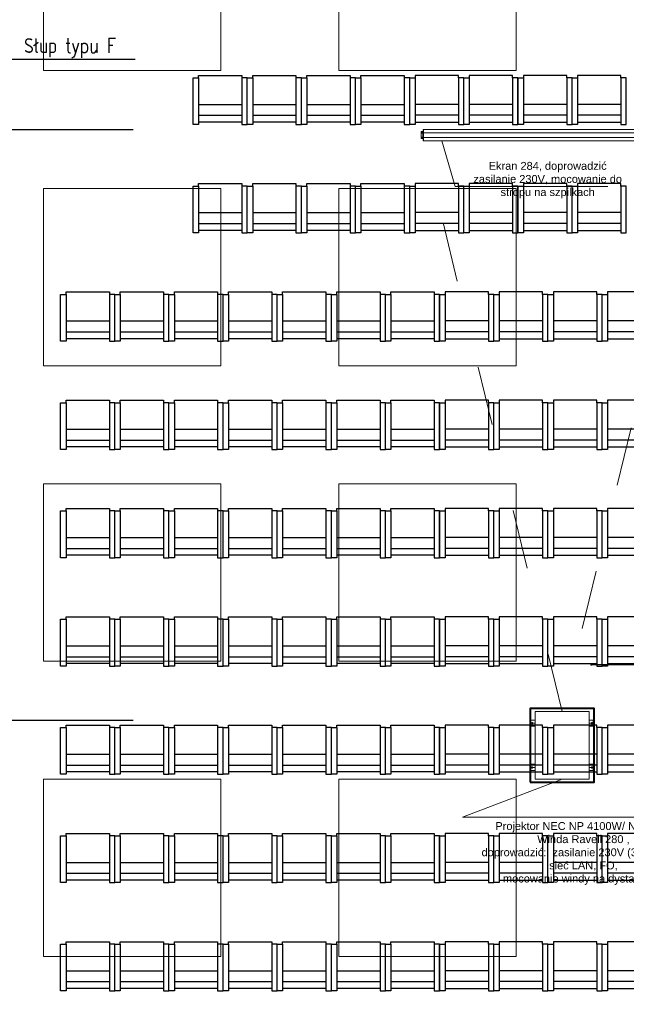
# Model space of a CAD drawing. Header units: centimetres. Extents: x -228435 to 111511, y -89367 to 428125.
# Tile 17 of 216: x -46181 to -40020, y 20114 to 30115. Entities that reach past the tile are written whole.
import ezdxf

# ---------------------------------------------------------------- set-up
doc = ezdxf.new("R2010")
doc.units = ezdxf.units.CM
doc.header["$LTSCALE"] = 50
doc.header["$PDMODE"] = 35
doc.header["$PDSIZE"] = 0.1
for name, pattern in [('CENTER', [2, 1.25, -0.25, 0.25, -0.25]), ('DASHDOT2', [12.7, 6.35, -3.175, 0, -3.175]), ('HIDDENX2', [19.05, 12.7, -6.35]), ('Kondygnacja -1$0$ACAD_ISO03W100', [30, 12, -18])]:
    doc.linetypes.add(name, pattern=pattern)
doc.layers.get('0').update_dxf_attribs({"color": 8})
doc.layers.get('DEFPOINTS').update_dxf_attribs({"color": 8})
for name, color, linetype in [('0_II 10 sal$0$ARCH_SIEDZENIA', 8, 'Continuous'), ('ARCH_INFO_OPISY', 8, 'Continuous'), ('ARCH_INFO_OSIE_IST', 8, 'DASHDOT2'), ('Osie rzutów$0$ARCH_INFO_OSIE_OPISY_IST', 8, 'Continuous')]:
    doc.layers.add(name, color=color, linetype=linetype)
for name, color, linetype, lineweight in [('ARCH_SUFITY_PODWIESZANE', 8, 'HIDDENX2', 9), ('osie', 8, 'CENTER', 13), ('SYSTEMY AV', 8, 'Continuous', 13)]:
    doc.layers.add(name, color=color, linetype=linetype, lineweight=lineweight)
doc.styles.add('-1 sale konferencyjne$0$Arial', font='ARIAL.TTF')
doc.styles.add('Romans', font='Romans.shx')
doc.styles.add('ROMANS-50-CM', font='romans.shx', dxfattribs={"width": 0.8, "height": 10})
doc.dimstyles.new('ISO-25', dxfattribs={"dimtxt": 2.5, "dimasz": 2.5, "dimexe": 1.25, "dimexo": 0.625, "dimtad": 1, "dimtxsty": 'Standard', "dimcen": 2.5, "dimadec": 0, "dimazin": 0, "dimtfac": 1, "dimtmove": 0, "dimatfit": 3, "dimfxl": 0, "dimarcsym": 0})
doc.dimstyles.new('Wymiary 1-200', dxfattribs={"dimtxt": 22, "dimasz": 20, "dimexe": 10, "dimexo": 0, "dimgap": 8, "dimtad": 1, "dimrnd": 0.5, "dimzin": 12, "dimdsep": 46, "dimtxsty": 'Romans', "dimblk": 'OBLIQUE', "dimcen": 0.5, "dimdle": 15, "dimclrt": 55, "dimazin": 0, "dimtfac": 1, "dimtmove": 1, "dimatfit": 3, "dimfxl": 0, "dimtolj": 1, "dimtzin": 0, "dimarcsym": 0})

# ---------------------------------------------------------------- blocks, each defined once
blk = doc.blocks.new('SU Lampy kwadratowe +0')
at = {"layer": 'ARCH_SUFITY_PODWIESZANE', "ltscale": 2.5}
for points in [[(7520, 7640), (7700, 7640), (7700, 7460), (7520, 7460)], [(7820, 7640), (8000, 7640), (8000, 7460), (7820, 7460)], [(7520, 7340), (7700, 7340), (7700, 7160), (7520, 7160)], [(7820, 7340), (8000, 7340), (8000, 7160), (7820, 7160)], [(7520, 7040), (7700, 7040), (7700, 6860), (7520, 6860)], [(7820, 7040), (8000, 7040), (8000, 6860), (7820, 6860)], [(7520, 6740), (7700, 6740), (7700, 6560), (7520, 6560)], [(7820, 6740), (8000, 6740), (8000, 6560), (7820, 6560)]]:
    blk.add_lwpolyline(points, close=True, dxfattribs=at)
blk = doc.blocks.new('SE2')
at = {"linetype": 'Continuous', "ltscale": 25.4}
for p, q in [((-906, 1326), (-906, 1248)), ((-885, 1332), (-900, 1332)), ((-897, 1321), (-897, 1313)), ((-890, 1313), (-890, 1321)), ((-885, 1242), (-885, 1332)), ((-880, 1360), (-880, 1332)), ((-878, 1360), (-880, 1360)), ((-880, 1332), (-880, 1242)), ((-878, 1316), (-880, 1316)), ((-878, 1316), (-878, 1360)), ((2678, 1360), (-878, 1360)), ((-878, 1316), (-878, 1360)), ((-878, 1285), (-878, 1316)), ((2678, 1316), (-878, 1316)), ((-878, 1259), (-878, 1285)), ((2678, 1316), (2678, 1360)), ((2678, 1360), (2678, 1316)), ((2680, 1360), (2678, 1360)), ((2678, 1285), (2678, 1316)), ((2680, 1316), (2678, 1316)), ((2678, 1285), (2678, 1259)), ((2680, 1332), (2680, 1360)), ((2680, 1242), (2680, 1332)), ((2685, 1332), (2685, 1242)), ((2700, 1332), (2685, 1332)), ((2698, 1321), (2690, 1321)), ((2690, 1321), (2690, 1321)), ((2698, 1321), (2690, 1321)), ((2690, 1314), (2698, 1314)), ((2698, 1321), (2698, 1321)), ((2706, 1248), (2706, 1326)), ((-906, 1248), (-906, 1248)), ((-900, 1242), (-885, 1242)), ((-900, 1242), (-885, 1242)), ((-900, 1242), (-900, 1242)), ((-897, 1261), (-897, 1253)), ((-890, 1253), (-890, 1261)), ((-882, 1242), (-882, 1242)), ((-882, 1242), (-880, 1242)), ((-882, 1242), (-880, 1242)), ((-878, 1259), (-880, 1259)), ((-880, 1242), (-880, 1215)), ((-880, 1215), (-878, 1215)), ((2678, 1259), (-878, 1259)), ((-878, 1215), (-878, 1259)), ((-878, 1215), (2678, 1215)), ((2678, 1259), (2678, 1215)), ((2680, 1259), (2678, 1259)), ((2678, 1215), (2680, 1215)), ((2680, 1215), (2680, 1242)), ((2682, 1242), (2680, 1242)), ((2680, 1242), (2682, 1242)), ((2682, 1242), (2682, 1242)), ((2685, 1242), (2700, 1242)), ((2685, 1242), (2700, 1242)), ((2698, 1261), (2690, 1261)), ((2690, 1261), (2690, 1261)), ((2698, 1261), (2690, 1261)), ((2690, 1254), (2698, 1254)), ((2698, 1261), (2698, 1261)), ((2700, 1242), (2700, 1242)), ((2706, 1248), (2706, 1248))]:
    blk.add_line(p, q, dxfattribs=at)
for centre, radius, start, end in [((-900, 1326), 6, 90, 180), ((-894, 1321), 3.5, 0, 180), ((-894, 1321), 3.5, 0, 180), ((-894, 1313), 3.5, 180, 360), ((-894, 1261), 3.5, 0, 180), ((-894, 1261), 3.5, 0, 180), ((2690, 1317), 3.5, 90, 180), ((2690, 1317), 3.5, 90, 270), ((2698, 1317), 3.5, 0, 90), ((2698, 1317), 3.5, 270, 90), ((2700, 1326), 6, 0, 90), ((-900, 1248), 6, 180, 270), ((-900, 1248), 6, 180, 270), ((-894, 1253), 3.5, 180, 360), ((2690, 1257), 3.5, 90, 180), ((2690, 1257), 3.5, 90, 270), ((2698, 1257), 3.5, 0, 90), ((2698, 1257), 3.5, 270, 90), ((2700, 1248), 6, 270, 360), ((2700, 1248), 6, 270, 360)]:
    blk.add_arc(centre, radius, start, end, dxfattribs=at)
for centre, major_axis, start_param, end_param in [((-885, 1332), (-5, 0), 3.141593, 4.712389), ((2685, 1332), (-5, 0), 4.712389, 6.283185), ((-885, 1242), (5, 0), 0, 1.570796), ((-885, 1242), (3, 0), 0, 1.570796), ((2685, 1242), (5, 0), 1.570796, 3.141593), ((2685, 1242), (3, 0), 1.570796, 3.141593)]:
    blk.add_ellipse(centre, major_axis=major_axis, ratio=0.000014, start_param=start_param, end_param=end_param, dxfattribs=at)
blk = doc.blocks.new('A$C45FE2F59')
for p, q in [((-324, 608), (-319, 612)), ((-284, 612), (-319, 612)), ((0, 700), (-280, 700)), ((0, 700), (280, 700)), ((284, 612), (319, 612)), ((324, 608), (319, 612)), ((-324, 552), (-324, 608)), ((-324, 552), (-319, 547)), ((-284, 547), (-319, 547)), ((284, 547), (319, 547)), ((324, 552), (319, 547)), ((324, 552), (324, 608)), ((-324, 148), (-319, 152)), ((-324, 148), (-324, 92)), ((-284, 152), (-319, 152)), ((284, 152), (319, 152)), ((324, 148), (319, 152)), ((324, 148), (324, 92)), ((-324, 92), (-319, 88)), ((-284, 88), (-319, 88)), ((0, 0), (-280, 0)), ((0, 0), (280, 0)), ((284, 88), (319, 88)), ((324, 92), (319, 88)), ((45, 0), (-280, 0)), ((-277, 0), (277, 0)), ((280, 0), (127, 0))]:
    blk.add_line(p, q)
blk.add_lwpolyline([(-280, 700), (280, 700), (280, 0), (-280, 0)], close=True)
for centre, radius in [((-309, 580), 5.5), ((-309, 580), 5), ((309, 580), 5), ((309, 580), 5.5), ((-309, 120), 5.5), ((-309, 120), 5), ((309, 120), 5.5), ((309, 120), 5)]:
    blk.add_circle(centre, radius)
at = {"layer": 'osie'}
for p, q in [((-280, 580), (-330, 580)), ((-309, 580), (-309, 590)), ((-309, 580), (-309, 570)), ((280, 580), (330, 580)), ((309, 580), (309, 590)), ((309, 580), (309, 570)), ((-280, 120), (-330, 120)), ((-309, 120), (-309, 130)), ((-309, 120), (-309, 110)), ((280, 120), (330, 120)), ((309, 120), (309, 130)), ((309, 120), (309, 110))]:
    blk.add_line(p, q, dxfattribs=at)
blk = doc.blocks.new('0_II 10 sal$0$Miejsce_siedzące_2d')
at = {"color": 0, "linetype": 'ByBlock', "lineweight": -2}
for p, q in [((-26.4, 27.1), (26.4, 27.1)), ((-26.4, 12.5), (26.4, 12.5))]:
    blk.add_line(p, q, dxfattribs=at)
for points in [[(-26.4, 62.7), (-26.4, 0), (-33, 0), (-33, 62.7), (-26.4, 62.7), (-26.4, 66), (26.4, 66), (26.4, 62.7), (26.4, 0), (33, 0), (33, 62.7), (26.4, 62.7)], [(26.4, 3.3), (-26.4, 3.3)]]:
    blk.add_lwpolyline(points, dxfattribs=at)
blk = doc.blocks.new('_Oblique')
at = {"color": 0, "linetype": 'ByBlock', "lineweight": -2}
blk.add_line((-0.5, -0.5), (0.5, 0.5), dxfattribs=at)
blk = doc.blocks.new('*D1204')
at = {"layer": 'DEFPOINTS', "color": 0, "lineweight": 40}
for p in [(-34540, 23566), (-40370, 22980, 6300), (-34540, 23000, 6300)]:
    blk.add_point(p, dxfattribs=at)
at = {"layer": 'SYSTEMY AV', "color": 0, "lineweight": -2}
for p, q in [((-40385, 23566), (-34525, 23566)), ((-40370, 23574), (-40370, 23576)), ((-34540, 23574), (-34540, 23576))]:
    blk.add_line(p, q, dxfattribs=at)
at = {"layer": 'SYSTEMY AV', "color": 0, "lineweight": -2, "xscale": 20, "yscale": 20, "zscale": 20, "rotation": 180}
blk.add_blockref('_Oblique', (-40370, 23566), dxfattribs=at)
at = {"layer": 'SYSTEMY AV', "color": 0, "lineweight": -2, "xscale": 20, "yscale": 20, "zscale": 20}
blk.add_blockref('_Oblique', (-34540, 23566), dxfattribs=at)
at = {"layer": 'SYSTEMY AV', "color": 55, "lineweight": 40, "insert": (-37455, 23585), "char_height": 22, "attachment_point": 5, "style": 'Romans'}
blk.add_mtext('\\A1;5830', dxfattribs=at)
blk = doc.blocks.new('*D1207')
at = {"layer": 'DEFPOINTS', "color": 0, "lineweight": 40}
for p in [(-40370, 29000, 6300), (-39673, 29000), (-40370, 22970, 6300)]:
    blk.add_point(p, dxfattribs=at)
at = {"layer": 'SYSTEMY AV', "color": 0, "lineweight": -2}
for p, q in [((-39673, 22955), (-39673, 29015)), ((-39666, 29000), (-39663, 29000)), ((-39666, 22970), (-39663, 22970))]:
    blk.add_line(p, q, dxfattribs=at)
at = {"layer": 'SYSTEMY AV', "color": 0, "lineweight": -2, "xscale": 20, "yscale": 20, "zscale": 20}
for p, rotation in [((-39673, 29000), 90), ((-39673, 22970), 270)]:
    blk.add_blockref('_Oblique', p, dxfattribs=dict(at, rotation=rotation))
at = {"layer": 'SYSTEMY AV', "color": 55, "lineweight": 40, "insert": (-39692, 25985), "char_height": 22, "attachment_point": 5, "rotation": 90, "style": 'Romans'}
blk.add_mtext('\\A1;6030', dxfattribs=at)
blk = doc.blocks.new('Osie rzutów')
at = {"layer": 'ARCH_INFO_OSIE_IST', "ltscale": 10}
for p, q in [((8060, 12510), (8060, 4623.3)), ((4436, 7400), (15156.5, 7400)), ((4436, 6800), (15156.5, 6800))]:
    blk.add_line(p, q, dxfattribs=at)

msp = doc.modelspace()

# ---------------------------------------------------------------- linework, layer by layer
at = {"layer": 'SYSTEMY AV'}
for p, q in [((-41894.69748, 28885.11466, 630), (-41757.25977, 28422.30901, 630)), ((-40208.06454, 28422.30901, 630), (-41757.25977, 28422.30901, 630)), ((-41682.61188, 22013.86878, 630), (-40672.82, 22401.6, 630)), ((-41682.61188, 22013.86878, 630), (-39728.61678, 22014.59377, 630))]:
    msp.add_line(p, q, dxfattribs=at)
at = {"layer": 'SYSTEMY AV', "linetype": 'Kondygnacja -1$0$ACAD_ISO03W100', "elevation": 630}
msp.add_lwpolyline([(-39262.52027, 28885.11222), (-40672.82, 23087.6), (-42083.11973, 28885.11222)], dxfattribs=at)
at = {"layer": 'SYSTEMY AV', "lineweight": 40, "elevation": 630}
msp.add_lwpolyline([(-40997.82, 22369.6), (-40347.82, 22369.6), (-40347.82, 23119.6), (-40997.82, 23119.6)], close=True, dxfattribs=at)

# ---------------------------------------------------------------- block references
at = {"layer": '0_II 10 sal$0$ARCH_SIEDZENIA', "linetype": 'Continuous', "lineweight": -3, "yscale": 7.571168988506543, "zscale": 10}
for p, xscale in [((-44145.0026, 29050.00781, -5670), 8.328285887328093), ((-43595.0026, 29050.00781, -5670), 8.328285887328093), ((-43045.0026, 29050.00781, 630), 8.328285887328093), ((-42495.0026, 29050.00781, 630), 8.328285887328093), ((-41945.0026, 29050.00781, 630), -8.328285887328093), ((-41395.0026, 29050.00781, 630), -8.328285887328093), ((-40845.0026, 29050.00781, 630), -8.328285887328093), ((-40295.0026, 29050.00781, 630), -8.328285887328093), ((-44145.0026, 27950.00781, -5670), 8.328285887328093), ((-43595.0026, 27950.00781, -5670), 8.328285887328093), ((-43045.0026, 27950.00781, 630), 8.328285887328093), ((-42495.0026, 27950.00781, 630), 8.328285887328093), ((-41945.0026, 27950.00781, 630), -8.328285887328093), ((-41395.0026, 27950.00781, 630), -8.328285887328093), ((-40845.0026, 27950.00781, 630), -8.328285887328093), ((-40295.0026, 27950.00781, 630), -8.328285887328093), ((-45490.57717, 26850.00781, -5670), 8.328285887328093), ((-44940.57717, 26850.00781, -5670), 8.328285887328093), ((-44390.57717, 26850.00781, 630), 8.328285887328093), ((-43840.57717, 26850.00781, 630), 8.328285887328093), ((-43290.57717, 26850.00781, 630), 8.328285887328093), ((-42740.57717, 26850.00781, 6930), 8.328285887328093), ((-42190.57717, 26850.00781, 6930), 8.328285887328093), ((-41640.57717, 26850.00781, 6930), -8.328285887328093), ((-41090.57717, 26850.00781, 6930), -8.328285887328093), ((-40540.57717, 26850.00781, 6930), -8.328285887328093), ((-39990.57717, 26850.00781, 6930), -8.328285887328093), ((-45490.57717, 25750.00781, -5670), 8.328285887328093), ((-44940.57717, 25750.00781, -5670), 8.328285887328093), ((-44390.57717, 25750.00781, 630), 8.328285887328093), ((-43840.57717, 25750.00781, 630), 8.328285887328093), ((-43290.57717, 25750.00781, 630), 8.328285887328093), ((-42740.57717, 25750.00781, 6930), 8.328285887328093), ((-42190.57717, 25750.00781, 6930), 8.328285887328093), ((-41640.57717, 25750.00781, 6930), -8.328285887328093), ((-41090.57717, 25750.00781, 6930), -8.328285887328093), ((-40540.57717, 25750.00781, 6930), -8.328285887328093), ((-39990.57717, 25750.00781, 6930), -8.328285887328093), ((-45490.57717, 24650.00781, -5670), 8.328285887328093), ((-44940.57717, 24650.00781, -5670), 8.328285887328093), ((-44390.57717, 24650.00781, 630), 8.328285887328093), ((-43840.57717, 24650.00781, 630), 8.328285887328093), ((-43290.57717, 24650.00781, 630), 8.328285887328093), ((-42740.57717, 24650.00781, 6930), 8.328285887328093), ((-42190.57717, 24650.00781, 6930), 8.328285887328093), ((-41640.57717, 24650.00781, 6930), -8.328285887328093), ((-41090.57717, 24650.00781, 6930), -8.328285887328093), ((-40540.57717, 24650.00781, 6930), -8.328285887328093), ((-39990.57717, 24650.00781, 6930), -8.328285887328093), ((-45490.57717, 23550.00781, -5670), 8.328285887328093), ((-44940.57717, 23550.00781, -5670), 8.328285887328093), ((-44390.57717, 23550.00781, 630), 8.328285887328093), ((-43840.57717, 23550.00781, 630), 8.328285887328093), ((-43290.57717, 23550.00781, 630), 8.328285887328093), ((-42740.57717, 23550.00781, 6930), 8.328285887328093), ((-42190.57717, 23550.00781, 6930), 8.328285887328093), ((-41640.57717, 23550.00781, 6930), -8.328285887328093), ((-41090.57717, 23550.00781, 6930), -8.328285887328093), ((-40540.57717, 23550.00781, 6930), -8.328285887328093), ((-39990.57717, 23550.00781, 6930), -8.328285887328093), ((-45490.57717, 22450.00781, -5670), 8.328285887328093), ((-44940.57717, 22450.00781, -5670), 8.328285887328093), ((-44390.57717, 22450.00781, 630), 8.328285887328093), ((-43840.57717, 22450.00781, 630), 8.328285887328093), ((-43290.57717, 22450.00781, 630), 8.328285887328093), ((-42740.57717, 22450.00781, 6930), 8.328285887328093), ((-42190.57717, 22450.00781, 6930), 8.328285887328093), ((-41640.57717, 22450.00781, 6930), -8.328285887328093), ((-41090.57717, 22450.00781, 6930), -8.328285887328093), ((-40540.57717, 22450.00781, 6930), -8.328285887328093), ((-39990.57717, 22450.00781, 6930), -8.328285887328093), ((-45490.57717, 21350.00781, -5670), 8.328285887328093), ((-44940.57717, 21350.00781, -5670), 8.328285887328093), ((-44390.57717, 21350.00781, 630), 8.328285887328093), ((-43840.57717, 21350.00781, 630), 8.328285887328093), ((-43290.57717, 21350.00781, 630), 8.328285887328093), ((-42740.57717, 21350.00781, 6930), 8.328285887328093), ((-42190.57717, 21350.00781, 6930), 8.328285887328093), ((-41640.57717, 21350.00781, 6930), -8.328285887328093), ((-41090.57717, 21350.00781, 6930), -8.328285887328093), ((-40540.57717, 21350.00781, 6930), -8.328285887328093), ((-39990.57717, 21350.00781, 6930), -8.328285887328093), ((-45490.57717, 20250.00781, -5670), 8.328285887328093), ((-44940.57717, 20250.00781, -5670), 8.328285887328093), ((-44390.57717, 20250.00781, 630), 8.328285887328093), ((-43840.57717, 20250.00781, 630), 8.328285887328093), ((-43290.57717, 20250.00781, 630), 8.328285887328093), ((-42740.57717, 20250.00781, 6930), 8.328285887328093), ((-42190.57717, 20250.00781, 6930), 8.328285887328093), ((-41640.57717, 20250.00781, 6930), -8.328285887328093), ((-41090.57717, 20250.00781, 6930), -8.328285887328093), ((-40540.57717, 20250.00781, 6930), -8.328285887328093), ((-39990.57717, 20250.00781, 6930), -8.328285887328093)]:
    msp.add_blockref('0_II 10 sal$0$Miejsce_siedzące_2d', p, dxfattribs=dict(at, xscale=xscale))
at = {"layer": 'ARCH_SUFITY_PODWIESZANE', "ltscale": 2.5, "xscale": 10, "yscale": 10, "zscale": 10}
msp.add_blockref('SU Lampy kwadratowe +0', (-121140, -45000, -5670), dxfattribs=at)
at = {"layer": 'Osie rzutów$0$ARCH_INFO_OSIE_OPISY_IST', "xscale": 10, "yscale": 10, "zscale": 10}
msp.add_blockref('Osie rzutów', (-121140, -45000, 630), dxfattribs=at)
at = {"layer": 'SYSTEMY AV', "rotation": 180}
for name, p, xscale, yscale, zscale in [('SE2', (-39959.73557, 29962.46977, 630), 0.7923032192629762, 0.7923032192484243, 0.7923032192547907), ('A$C45FE2F59', (-40672.82, 23087.6, 630), 0.9799999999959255, 0.9799999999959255, 0.9799999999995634)]:
    msp.add_blockref(name, p, dxfattribs=dict(at, xscale=xscale, yscale=yscale, zscale=zscale))

# ---------------------------------------------------------------- texts
at = {"layer": 'ARCH_INFO_OPISY', "insert": (-46136.40618, 29927.2048, 630), "char_height": 150, "width": 6265.3267976, "attachment_point": 1, "style": 'ROMANS-50-CM'}
msp.add_mtext('Słup typu F', dxfattribs=at)
at = {"layer": 'SYSTEMY AV', "char_height": 200, "attachment_point": 8, "style": '-1 sale konferencyjne$0$Arial'}
for s, insert, width in [('\\P{\\H0.4x;Ekran 284, doprowadzić zasilanie 230V, mocowanie do stropu na szpilkach}', (-40818.54133, 28299.55999, 630), 1645.6719316), ('\\P{\\H0.4x;Projektor NEC NP 4100W/ NP08ZL, \\PWinda Ravell 280 , \\Pdoprowadzić:  zasilanie 230V (3 gniazda), sieć LAN, FO,\\Pmocowanie windy na dystansach }', (-40455.73209, 21327.19807, 630), 2241.3600514)]:
    msp.add_mtext(s, dxfattribs=dict(at, insert=insert, width=width))

# ---------------------------------------------------------------- dimensions: what is measured, and where the dimension line sits
at = {"layer": 'SYSTEMY AV', "lineweight": 40}
dim = msp.add_linear_dim(base=(-39673.40705, 29000, -5670), p1=(-40370, 22970, 630), p2=(-40370, 29000, 630), angle=90, dimstyle='Wymiary 1-200', dxfattribs=at)
dim.commit()
dim.dimension.update_dxf_attribs({"geometry": '*D1207', "text_midpoint": (-39692.40705, 25985, -5670)})
dim = msp.add_linear_dim(base=(-34540, 23566.49262, -5670), p1=(-40370, 22979.8, 630), p2=(-34540, 23000, 630), dimstyle='Wymiary 1-200', dxfattribs=at)
dim.commit()
dim.dimension.update_dxf_attribs({"geometry": '*D1204', "text_midpoint": (-37455, 23585.49262, -5670)})

# ---------------------------------------------------------------- leaders
at = {"layer": 'ARCH_INFO_OPISY'}
msp.add_leader([(-46371.06762, 29332.44569, 630), (-46276.98527, 29713.44258, 630), (-45007.41832, 29713.44258, 630)], dimstyle='ISO-25', override={"dimscale": 5, "dimasz": 2, "dimtad": 0, "dimldrblk": 'Dot'}, dxfattribs=at)

doc.saveas('drawing.dxf')
